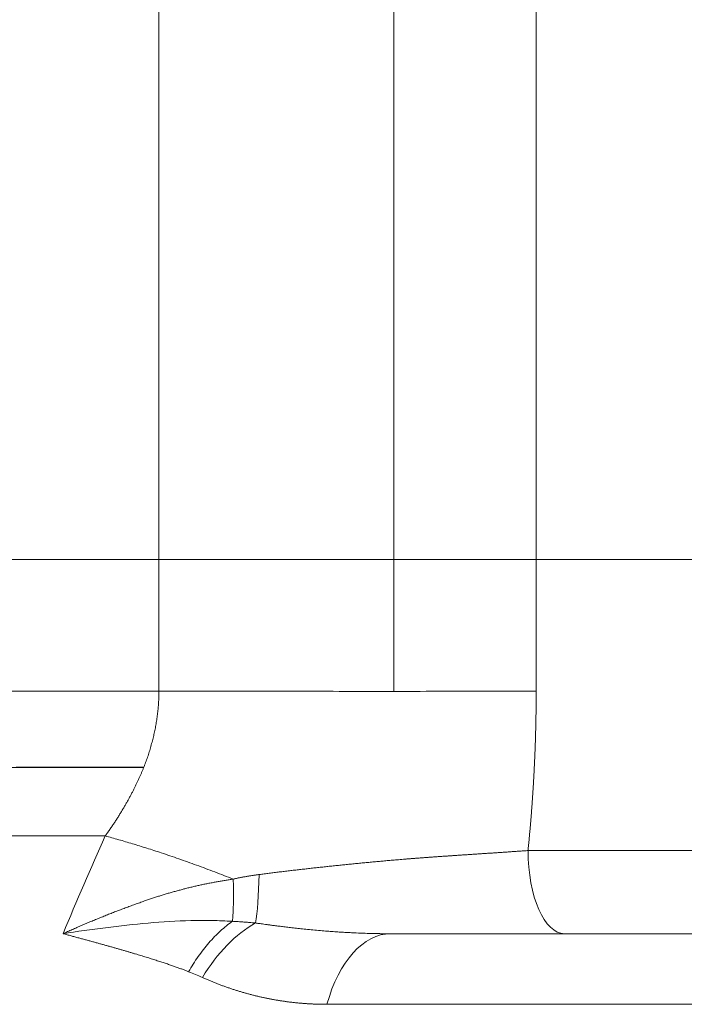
# Model space of a CAD drawing. Header units: millimetres. Extents: x 176 to 9387, y -11044 to -3322.
# Tile 164 of 256: x 8352 to 8368, y -10392 to -10368. Entities that reach past the tile are written whole.
import ezdxf

# ---------------------------------------------------------------- set-up
doc = ezdxf.new("R2010")
doc.units = ezdxf.units.MM
doc.header["$LTSCALE"] = 0.3175
doc.layers.add('1轮廓实线层', color=7, linetype='Continuous', lineweight=18)

msp = doc.modelspace()

# ---------------------------------------------------------------- linework, layer by layer
at = {"layer": '1轮廓实线层'}
for p, q in [((8361.47239, -10354.88942), (8361.47239, -10380.87988)), ((8355.82761, -10380.87988), (8355.82761, -10356.42244)), ((8364.89311, -10359.87988), (8364.89311, -10380.87988)), ((8284.69756, -10380.87988), (8355.82761, -10380.87988)), ((8364.89311, -10380.87988), (8355.82761, -10380.87988)), ((8355.82761, -10384.04819), (8355.82761, -10380.87988)), ((8361.47239, -10380.87988), (8361.47239, -10384.05293)), ((8375.49374, -10380.87988), (8364.89311, -10380.87988)), ((8364.89311, -10380.87988), (8364.89311, -10384.04801)), ((8375.49374, -10387.87988), (8364.69718, -10387.87988)), ((8373.49374, -10389.87988), (8365.57627, -10389.87988))]:
    msp.add_line(p, q, dxfattribs=at)
for centre, major_axis, ratio, start_param, end_param in [((8365.57627, -10387.87988), (0, 2), 0.4395407, 1.57079633, 3.14159265), ((8358.05991, -10387.87988), (0, 2), 0.09232593, 3.65511224, 4.42009761), ((8358.28668, -10392.23498), (-1.18431, -2.75634), 0.6190065, 3.81392442, 4.49773379), ((8361.39597, -10392.87988), (0, -3), 0.56617373, 3.14159265, 4.26297695)]:
    msp.add_ellipse(centre, major_axis=major_axis, ratio=ratio, start_param=start_param, end_param=end_param, dxfattribs=at)
for points, knots in [([(8355.8276, -10384.04838), (8354.4788, -10384.04855), (8353.11174, -10384.0484), (8348.76936, -10384.04843), (8345.73031, -10384.04963), (8341.04884, -10384.05192), (8339.4678, -10384.05252), (8336.26381, -10384.05266), (8334.636, -10384.05247), (8329.7551, -10384.05259), (8326.48804, -10384.05408), (8319.92842, -10384.05669), (8316.63585, -10384.05593), (8312.50386, -10384.05618), (8311.67664, -10384.05629), (8310.02055, -10384.05664), (8309.19047, -10384.05688), (8306.71465, -10384.05774), (8305.07897, -10384.05849), (8300.21551, -10384.05965), (8297.03112, -10384.05811), (8290.7771, -10384.05784), (8287.70741, -10384.05932), (8284.69756, -10384.05933)], [0, 0, 0, 0, 0.06271029, 0.06271029, 0.19660882, 0.19660882, 0.26355809, 0.26355809, 0.33050735, 0.33050735, 0.46440588, 0.46440588, 0.59830441, 0.59830441, 0.63177904, 0.63177904, 0.66525368, 0.66525368, 0.73220294, 0.73220294, 0.86610147, 0.86610147, 1, 1, 1, 1]), ([(8354.53775, -10387.52854), (8354.54693, -10387.51576), (8354.56524, -10387.49028), (8354.5924, -10387.45197), (8354.61922, -10387.41377), (8354.6457, -10387.37565), (8354.67184, -10387.33761), (8354.69763, -10387.29968), (8354.72308, -10387.26184), (8354.74819, -10387.2241), (8354.77296, -10387.18646), (8354.79739, -10387.14893), (8354.82148, -10387.11151), (8354.84524, -10387.0742), (8354.86866, -10387.03701), (8354.89174, -10386.99993), (8354.91449, -10386.96297), (8354.9369, -10386.92614), (8354.95898, -10386.88943), (8354.98073, -10386.85285), (8355.00214, -10386.81641), (8355.02323, -10386.78009), (8355.04398, -10386.74392), (8355.06441, -10386.70788), (8355.08451, -10386.67198), (8355.10428, -10386.63622), (8355.12373, -10386.60062), (8355.14285, -10386.56516), (8355.16165, -10386.52985), (8355.18012, -10386.49469), (8355.19828, -10386.45969), (8355.21611, -10386.42484), (8355.23363, -10386.39016), (8355.25082, -10386.35563), (8355.2677, -10386.32127), (8355.28426, -10386.28708), (8355.30051, -10386.25305), (8355.31644, -10386.21919), (8355.33206, -10386.1855), (8355.34737, -10386.15198), (8355.36237, -10386.11864), (8355.37705, -10386.08547), (8355.39143, -10386.05249), (8355.4055, -10386.01968), (8355.41927, -10385.98705), (8355.43273, -10385.95461), (8355.44588, -10385.92235), (8355.46307, -10385.87946), (8355.48399, -10385.82584), (8355.50826, -10385.76136), (8355.53163, -10385.6969), (8355.55411, -10385.63246), (8355.57569, -10385.56805), (8355.59638, -10385.50367), (8355.61617, -10385.43934), (8355.63507, -10385.37506), (8355.65308, -10385.31084), (8355.6702, -10385.24668), (8355.68642, -10385.18259), (8355.70176, -10385.11858), (8355.71621, -10385.05465), (8355.72977, -10384.99082), (8355.74244, -10384.92708), (8355.75424, -10384.86345), (8355.76514, -10384.79992), (8355.77517, -10384.73652), (8355.78431, -10384.67323), (8355.79258, -10384.61008), (8355.79997, -10384.54706), (8355.80649, -10384.48418), (8355.81213, -10384.42145), (8355.81689, -10384.35887), (8355.82079, -10384.29645), (8355.82383, -10384.23419), (8355.82598, -10384.1721), (8355.82733, -10384.11018), (8355.8275, -10384.06896), (8355.82758, -10384.04838)], [0, 0, 0, 0, 0.01258465, 0.02509468, 0.0375299, 0.04989018, 0.06217534, 0.07438524, 0.08651974, 0.0985787, 0.11056198, 0.12246946, 0.13430103, 0.14605656, 0.15773594, 0.16933909, 0.18086589, 0.19231627, 0.20369013, 0.2149874, 0.22620801, 0.23735189, 0.24841899, 0.25940924, 0.27032262, 0.28115907, 0.29191856, 0.30260107, 0.31320658, 0.32373506, 0.33418653, 0.34456097, 0.35485839, 0.3650788, 0.37522224, 0.38528871, 0.39527826, 0.40519093, 0.41502677, 0.42478583, 0.43446817, 0.44407388, 0.45360301, 0.46305567, 0.47243194, 0.48173192, 0.49095573, 0.50010348, 0.51842771, 0.53666363, 0.55481222, 0.57287451, 0.59085155, 0.60874441, 0.6265542, 0.64428207, 0.66192918, 0.67949674, 0.69698599, 0.71439819, 0.73173464, 0.74899668, 0.76618566, 0.78330298, 0.80035008, 0.8173284, 0.83423944, 0.85108472, 0.8678658, 0.88458426, 0.90124173, 0.91783984, 0.93438029, 0.95086477, 0.96729503, 0.98367284, 1, 1, 1, 1]), ([(8364.89308, -10384.04819), (8364.5488, -10384.04923), (8364.19091, -10384.05009), (8363.45349, -10384.05146), (8363.07398, -10384.05197), (8362.30038, -10384.05269), (8361.90631, -10384.05289), (8361.11168, -10384.05302), (8360.71114, -10384.05296), (8359.9122, -10384.05262), (8359.51381, -10384.05236), (8358.72769, -10384.05169), (8358.33998, -10384.05129), (8357.58304, -10384.05042), (8357.21384, -10384.04996), (8356.50055, -10384.04905), (8356.15648, -10384.0486), (8355.82753, -10384.04819)], [0, 0, 0, 0, 0.125, 0.125, 0.25, 0.25, 0.375, 0.375, 0.5, 0.5, 0.625, 0.625, 0.75, 0.75, 0.875, 0.875, 1, 1, 1, 1]), ([(8364.89311, -10384.04801), (8364.89309, -10384.08002), (8364.89304, -10384.14406), (8364.89266, -10384.2401), (8364.89205, -10384.33614), (8364.89118, -10384.43216), (8364.89007, -10384.52816), (8364.88872, -10384.62415), (8364.88712, -10384.72013), (8364.88527, -10384.8161), (8364.88317, -10384.91205), (8364.88083, -10385.00799), (8364.87825, -10385.10391), (8364.87541, -10385.19982), (8364.87234, -10385.29572), (8364.86901, -10385.3916), (8364.86544, -10385.48747), (8364.86163, -10385.58333), (8364.85757, -10385.67918), (8364.85327, -10385.77501), (8364.84872, -10385.87082), (8364.84392, -10385.96663), (8364.83889, -10386.06242), (8364.83361, -10386.1582), (8364.82808, -10386.25396), (8364.82231, -10386.34971), (8364.8163, -10386.44545), (8364.81005, -10386.54117), (8364.80355, -10386.63688), (8364.79682, -10386.73258), (8364.78984, -10386.82826), (8364.78261, -10386.92393), (8364.77515, -10387.01959), (8364.76745, -10387.11523), (8364.75951, -10387.21086), (8364.75133, -10387.30647), (8364.7429, -10387.40208), (8364.73424, -10387.49767), (8364.72535, -10387.59324), (8364.7162, -10387.6888), (8364.70684, -10387.78436), (8364.7004, -10387.84804), (8364.69718, -10387.87988)], [0, 0, 0, 0, 0.02501503, 0.05002676, 0.0750354, 0.10004114, 0.12504418, 0.15004472, 0.17504297, 0.20003911, 0.22503335, 0.2500259, 0.27501693, 0.30000667, 0.3249953, 0.34998303, 0.37497006, 0.39995658, 0.42494279, 0.4499289, 0.4749151, 0.49990159, 0.52488858, 0.54987626, 0.57486483, 0.59985449, 0.62484544, 0.64983788, 0.67483201, 0.69982803, 0.72482613, 0.74982652, 0.7748294, 0.79983496, 0.82484341, 0.84985494, 0.87486975, 0.89988805, 0.92491002, 0.94993587, 0.9749658, 1, 1, 1, 1]), ([(8284.7883, -10385.88226), (8285.00172, -10385.88039), (8285.2155, -10385.87986), (8287.32408, -10385.87967), (8289.24632, -10385.87901), (8295.09523, -10385.87852), (8299.10355, -10385.88115), (8307.34467, -10385.8803), (8311.49385, -10385.87888), (8319.79499, -10385.88063), (8323.96872, -10385.87977), (8332.2822, -10385.87874), (8336.3398, -10385.88116), (8344.26404, -10385.88012), (8348.13068, -10385.87875), (8353.10768, -10385.88003), (8354.29716, -10385.88016), (8355.46622, -10385.88017)], [0, 0, 0, 0, 0.00961588, 0.00961588, 0.09468332, 0.09468332, 0.2648182, 0.2648182, 0.43495309, 0.43495309, 0.60508797, 0.60508797, 0.77522285, 0.77522285, 0.94535773, 0.94535773, 1, 1, 1, 1]), ([(8355.46438, -10385.87939), (8353.3073, -10385.87947), (8351.09421, -10385.87997), (8345.0225, -10385.88142), (8341.0263, -10385.87891), (8332.96178, -10385.87922), (8328.87885, -10385.88118), (8320.6126, -10385.87917), (8316.39027, -10385.87936), (8308.07507, -10385.88148), (8303.98022, -10385.87915), (8297.9306, -10385.87848), (8295.92958, -10385.87882), (8292.95184, -10385.87951), (8291.96288, -10385.87976), (8289.99448, -10385.87994), (8289.02135, -10385.89005), (8286.97099, -10386.02841), (8285.89566, -10386.15502), (8284.83926, -10386.33019)], [0, 0, 0, 0, 0.10142265, 0.10142265, 0.27140037, 0.27140037, 0.44137809, 0.44137809, 0.61135582, 0.61135582, 0.78133354, 0.78133354, 0.8663224, 0.8663224, 0.90881683, 0.90881683, 0.95131127, 0.95131127, 1, 1, 1, 1]), ([(8354.53777, -10387.52836), (8351.88332, -10387.52806), (8347.77402, -10387.52761), (8343.51863, -10387.52715), (8340.65429, -10387.52685), (8339.2084, -10387.5267), (8334.83722, -10387.52625), (8331.87852, -10387.52595), (8325.91439, -10387.52535), (8322.90896, -10387.52505), (8313.88618, -10387.52415), (8307.86229, -10387.52355), (8296.13328, -10387.52235), (8290.42782, -10387.52175), (8285.03682, -10387.52115)], [0, 0, 0, 0, 0.125, 0.1875, 0.1875, 0.25, 0.25, 0.375, 0.375, 0.5, 0.5, 0.75, 0.75, 1, 1, 1, 1]), ([(8358.23673, -10388.45617), (8358.25672, -10388.45359), (8358.29674, -10388.44842), (8358.35683, -10388.44072), (8358.41701, -10388.43308), (8358.4773, -10388.42548), (8358.53768, -10388.41792), (8358.59816, -10388.41042), (8358.65874, -10388.40296), (8358.71941, -10388.39554), (8358.78018, -10388.38818), (8358.84105, -10388.38085), (8358.90202, -10388.37357), (8358.96308, -10388.36634), (8359.02424, -10388.35914), (8359.0855, -10388.35199), (8359.14685, -10388.34488), (8359.20829, -10388.33781), (8359.26984, -10388.33078), (8359.33147, -10388.32379), (8359.3932, -10388.31683), (8359.45503, -10388.30992), (8359.51694, -10388.30304), (8359.57895, -10388.2962), (8359.64105, -10388.2894), (8359.70324, -10388.28263), (8359.76552, -10388.27591), (8359.82789, -10388.26921), (8359.89034, -10388.26256), (8359.95289, -10388.25594), (8360.01552, -10388.24936), (8360.07823, -10388.24281), (8360.14103, -10388.2363), (8360.20392, -10388.22983), (8360.26688, -10388.22339), (8360.32992, -10388.21699), (8360.39304, -10388.21062), (8360.45624, -10388.2043), (8360.51952, -10388.19801), (8360.58287, -10388.19176), (8360.6463, -10388.18555), (8360.70979, -10388.17938), (8360.77336, -10388.17325), (8360.83699, -10388.16716), (8360.90069, -10388.16112), (8360.96445, -10388.15511), (8361.02828, -10388.14916), (8361.09216, -10388.14324), (8361.15611, -10388.13738), (8361.22011, -10388.13156), (8361.28417, -10388.12579), (8361.34828, -10388.12007), (8361.41243, -10388.11439), (8361.47664, -10388.10877), (8361.54654, -10388.10271), (8361.62234, -10388.09625), (8361.70424, -10388.08943), (8361.78681, -10388.08269), (8361.87006, -10388.07604), (8361.95395, -10388.06948), (8362.03849, -10388.06298), (8362.12365, -10388.05655), (8362.20944, -10388.05018), (8362.29582, -10388.04387), (8362.38279, -10388.03761), (8362.47034, -10388.03138), (8362.55845, -10388.0252), (8362.64709, -10388.01905), (8362.73627, -10388.01292), (8362.82596, -10388.00682), (8362.91614, -10388.00072), (8363.00679, -10387.99464), (8363.09791, -10387.98856), (8363.18947, -10387.98247), (8363.28145, -10387.97637), (8363.37383, -10387.97026), (8363.46659, -10387.96412), (8363.55971, -10387.95796), (8363.65318, -10387.95177), (8363.74696, -10387.94554), (8363.84105, -10387.93926), (8363.93541, -10387.93293), (8364.03002, -10387.92655), (8364.12487, -10387.92011), (8364.21992, -10387.91361), (8364.31515, -10387.90703), (8364.41054, -10387.90037), (8364.50605, -10387.89362), (8364.60171, -10387.8868), (8364.66528, -10387.88218), (8364.69715, -10387.87987)], [0, 0, 0, 0, 0.00908266, 0.01817771, 0.0272852, 0.03640516, 0.04553763, 0.05468267, 0.06384031, 0.07301063, 0.08219376, 0.09138983, 0.10059895, 0.10982121, 0.11905672, 0.12830558, 0.13756789, 0.14684375, 0.15613324, 0.16543645, 0.17475348, 0.18408439, 0.19342928, 0.20278822, 0.21216129, 0.22154854, 0.23095006, 0.2403659, 0.24979612, 0.25924079, 0.26869995, 0.27817365, 0.28766195, 0.29716489, 0.30668248, 0.31621476, 0.32576175, 0.33532347, 0.34489993, 0.35449114, 0.36409712, 0.37371786, 0.38335338, 0.39300365, 0.40266869, 0.41234848, 0.42204301, 0.43175226, 0.44147621, 0.45121483, 0.4609681, 0.47073599, 0.48051846, 0.49031547, 0.50012697, 0.51253928, 0.52506916, 0.53771613, 0.55047972, 0.56335942, 0.57635469, 0.58946495, 0.60268962, 0.61602806, 0.62947963, 0.64304364, 0.65671938, 0.67050611, 0.68440306, 0.69840942, 0.71252437, 0.72674703, 0.74107653, 0.75551192, 0.77005225, 0.78469655, 0.79944377, 0.81429289, 0.8292428, 0.8442924, 0.85944053, 0.87468602, 0.89002766, 0.90546418, 0.9209942, 0.93661637, 0.9523294, 0.96813193, 0.9840226, 1, 1, 1, 1]), ([(8357.61352, -10388.56651), (8357.61973, -10388.5651), (8357.63307, -10388.56206), (8357.65446, -10388.55709), (8357.67864, -10388.55156), (8357.70561, -10388.54558), (8357.73533, -10388.53926), (8357.7678, -10388.5327), (8357.803, -10388.52593), (8357.84091, -10388.51897), (8357.88151, -10388.51178), (8357.92023, -10388.50491), (8357.95639, -10388.49865), (8357.98933, -10388.49326), (8358.02286, -10388.4879), (8358.057, -10388.4825), (8358.09172, -10388.47689), (8358.12708, -10388.47144), (8358.16307, -10388.46617), (8358.19968, -10388.46104), (8358.22431, -10388.45781), (8358.23673, -10388.45617)], [0, 0, 0, 0, 0.03014421, 0.06484718, 0.10404731, 0.14768235, 0.19569427, 0.24803283, 0.30465807, 0.36554216, 0.43067139, 0.5000496, 0.5518592, 0.60456414, 0.65819394, 0.71277636, 0.76833403, 0.82483927, 0.88228413, 0.94067048, 1, 1, 1, 1]), ([(8353.52297, -10389.87988), (8353.54142, -10389.87141), (8353.57831, -10389.85449), (8353.63379, -10389.82929), (8353.68937, -10389.80424), (8353.74504, -10389.77934), (8353.80081, -10389.75461), (8353.85667, -10389.73002), (8353.91263, -10389.70559), (8353.96868, -10389.68132), (8354.02481, -10389.6572), (8354.08104, -10389.63323), (8354.13735, -10389.60941), (8354.19374, -10389.58575), (8354.25022, -10389.56224), (8354.30677, -10389.53888), (8354.3634, -10389.51567), (8354.42011, -10389.49261), (8354.47689, -10389.4697), (8354.53375, -10389.44695), (8354.59067, -10389.42434), (8354.64767, -10389.40187), (8354.70472, -10389.37956), (8354.76185, -10389.35739), (8354.81903, -10389.33537), (8354.87628, -10389.3135), (8354.93358, -10389.29177), (8354.99094, -10389.27018), (8355.04836, -10389.24874), (8355.10583, -10389.22745), (8355.16335, -10389.20629), (8355.22091, -10389.18528), (8355.27853, -10389.16441), (8355.33618, -10389.14367), (8355.39389, -10389.12308), (8355.45163, -10389.10263), (8355.5212, -10389.07814), (8355.60273, -10389.04995), (8355.69635, -10389.01856), (8355.79022, -10388.98799), (8355.88433, -10388.95827), (8355.97868, -10388.9294), (8356.07325, -10388.90136), (8356.16805, -10388.87416), (8356.26307, -10388.84781), (8356.35831, -10388.82229), (8356.45376, -10388.79762), (8356.54941, -10388.77378), (8356.64527, -10388.75077), (8356.74131, -10388.72861), (8356.83755, -10388.70728), (8356.93397, -10388.68678), (8357.03057, -10388.66712), (8357.12734, -10388.64829), (8357.22428, -10388.63028), (8357.32137, -10388.6131), (8357.41862, -10388.59677), (8357.516, -10388.58119), (8357.58105, -10388.57151), (8357.61357, -10388.56666)], [0, 0, 0, 0, 0.01438139, 0.0287596, 0.04313444, 0.05750573, 0.07187329, 0.08623695, 0.10059652, 0.11495182, 0.12930268, 0.14364891, 0.15799033, 0.17232676, 0.18665803, 0.20098394, 0.21530433, 0.22961901, 0.24392779, 0.25823051, 0.27252698, 0.28681702, 0.30110044, 0.31537708, 0.32964675, 0.34390927, 0.35816446, 0.37241215, 0.38665215, 0.40088428, 0.41510838, 0.42932426, 0.44353174, 0.45773065, 0.47192081, 0.48610205, 0.50027418, 0.52312219, 0.54595364, 0.56876915, 0.59156934, 0.61435482, 0.63712617, 0.659884, 0.68262888, 0.70536138, 0.72808207, 0.75079149, 0.77349019, 0.79617871, 0.81885756, 0.84152727, 0.86418833, 0.88684123, 0.90948647, 0.93212451, 0.95475581, 0.97738083, 1, 1, 1, 1]), ([(8353.52297, -10389.87988), (8353.85822, -10389.82731), (8354.19843, -10389.77807), (8354.88275, -10389.69099), (8355.22687, -10389.65312), (8355.91327, -10389.59447), (8356.25557, -10389.57366), (8356.76317, -10389.56078), (8356.9314, -10389.55956), (8357.2651, -10389.56444), (8357.43057, -10389.57054), (8357.59422, -10389.58099)], [0, 0, 0, 0, 0.25, 0.25, 0.5, 0.5, 0.75, 0.75, 0.875, 0.875, 1, 1, 1, 1]), ([(8357.5942, -10389.581), (8357.49724, -10389.64904), (8357.40045, -10389.72686), (8357.21053, -10389.90043), (8357.1174, -10389.99616), (8356.938, -10390.20264), (8356.85175, -10390.31336), (8356.68884, -10390.54587), (8356.61221, -10390.66764), (8356.54138, -10390.7927)], [0, 0, 0, 0, 0.25, 0.25, 0.5, 0.5, 0.75, 0.75, 1, 1, 1, 1]), ([(8357.59422, -10389.581), (8357.61261, -10389.58197), (8357.64941, -10389.5839), (8357.7047, -10389.5871), (8357.76012, -10389.59053), (8357.81564, -10389.5942), (8357.87128, -10389.59814), (8357.927, -10389.60233), (8357.98281, -10389.60679), (8358.03869, -10389.61153), (8358.09463, -10389.61654), (8358.13195, -10389.62013), (8358.15062, -10389.62192)], [0, 0, 0, 0, 0.09937174, 0.19893493, 0.29867117, 0.39856146, 0.4985862, 0.5987252, 0.6989577, 0.79926236, 0.89961727, 1, 1, 1, 1]), ([(8358.15062, -10389.62192), (8358.16228, -10389.62364), (8358.1889, -10389.62756), (8358.23385, -10389.63402), (8358.28875, -10389.64181), (8358.35368, -10389.65088), (8358.4287, -10389.66118), (8358.51388, -10389.67266), (8358.60931, -10389.68523), (8358.71511, -10389.69881), (8358.83139, -10389.71328), (8358.95828, -10389.7285), (8359.09594, -10389.74432), (8359.24453, -10389.76053), (8359.40423, -10389.77691), (8359.57525, -10389.79321), (8359.74441, -10389.80797), (8359.90556, -10389.8208), (8360.0524, -10389.83151), (8360.19214, -10389.84077), (8360.32467, -10389.84871), (8360.44988, -10389.85543), (8360.60103, -10389.86264), (8360.77744, -10389.86962), (8360.94953, -10389.87456), (8361.08552, -10389.87733), (8361.16127, -10389.87843), (8361.20871, -10389.87895), (8361.2281, -10389.87914), (8361.24644, -10389.8793), (8361.26373, -10389.87943), (8361.27995, -10389.87954), (8361.29511, -10389.87963), (8361.30922, -10389.8797), (8361.32226, -10389.87975), (8361.33423, -10389.87979), (8361.34514, -10389.87982), (8361.35498, -10389.87984), (8361.36375, -10389.87986), (8361.37145, -10389.87987), (8361.37808, -10389.87987), (8361.38364, -10389.87988), (8361.38813, -10389.87988), (8361.39155, -10389.87988), (8361.39389, -10389.87988), (8361.3951, -10389.87988), (8361.39553, -10389.87988)], [0, 0, 0, 0, 0.01106679, 0.02524815, 0.04255365, 0.06299491, 0.08658556, 0.11334126, 0.14327971, 0.17642062, 0.21278565, 0.25239838, 0.29528424, 0.34147041, 0.39098575, 0.44386067, 0.50012703, 0.54743211, 0.59249454, 0.63529372, 0.6758102, 0.71402568, 0.74992303, 0.81398777, 0.87500339, 0.90661771, 0.93762717, 0.94381295, 0.94967756, 0.95522065, 0.96044192, 0.96534107, 0.96991783, 0.97417195, 0.97810319, 0.98171134, 0.98499621, 0.98795764, 0.99059548, 0.99290962, 0.99489998, 0.99656654, 0.99790932, 0.99892852, 0.99962469, 1, 1, 1, 1]), ([(8356.54138, -10390.79269), (8356.52959, -10390.788), (8356.50563, -10390.77847), (8356.46893, -10390.7642), (8356.43094, -10390.74966), (8356.39163, -10390.73486), (8356.35101, -10390.7198), (8356.30907, -10390.70449), (8356.26582, -10390.68891), (8356.22125, -10390.67308), (8356.17536, -10390.65698), (8356.12814, -10390.64063), (8356.0796, -10390.62402), (8356.02973, -10390.60716), (8355.97853, -10390.59003), (8355.92599, -10390.57264), (8355.87212, -10390.555), (8355.81691, -10390.5371), (8355.76036, -10390.51894), (8355.70247, -10390.50052), (8355.64322, -10390.48184), (8355.58263, -10390.4629), (8355.52068, -10390.4437), (8355.45738, -10390.42425), (8355.39272, -10390.40453), (8355.32669, -10390.38456), (8355.2593, -10390.36433), (8355.19055, -10390.34384), (8355.12042, -10390.3231), (8355.04891, -10390.30209), (8354.97602, -10390.28082), (8354.90176, -10390.2593), (8354.8261, -10390.23752), (8354.74906, -10390.21548), (8354.67063, -10390.19318), (8354.5908, -10390.17062), (8354.50957, -10390.1478), (8354.42693, -10390.12473), (8354.34289, -10390.10139), (8354.25744, -10390.0778), (8354.17057, -10390.05395), (8354.08229, -10390.02984), (8353.99258, -10390.00547), (8353.90144, -10389.98084), (8353.80888, -10389.95596), (8353.71488, -10389.93082), (8353.61945, -10389.90541), (8353.55527, -10389.88843), (8353.52297, -10389.87988)], [0, 0, 0, 0, 0.01242747, 0.02526589, 0.03851558, 0.05217683, 0.06624994, 0.08073517, 0.09563276, 0.11094294, 0.12666593, 0.14280193, 0.15935114, 0.17631374, 0.19368991, 0.21147982, 0.22968363, 0.24830149, 0.26733356, 0.28677997, 0.30664088, 0.32691641, 0.3476067, 0.36871188, 0.39023207, 0.4121674, 0.43451798, 0.45728394, 0.48046538, 0.50406244, 0.52807521, 0.5525038, 0.57734834, 0.60260891, 0.62828564, 0.65437863, 0.68088798, 0.7078138, 0.73515618, 0.76291524, 0.79109107, 0.81968377, 0.84869346, 0.87812021, 0.90796415, 0.93822536, 0.96890394, 1, 1, 1, 1]), ([(8359.8661, -10391.57657), (8359.85228, -10391.57655), (8359.82462, -10391.57651), (8359.7832, -10391.57616), (8359.74182, -10391.57559), (8359.70048, -10391.57479), (8359.65919, -10391.57376), (8359.61794, -10391.57251), (8359.57674, -10391.57102), (8359.53558, -10391.5693), (8359.49446, -10391.56736), (8359.45339, -10391.56518), (8359.41236, -10391.56278), (8359.37137, -10391.56015), (8359.33043, -10391.55728), (8359.28954, -10391.55419), (8359.24868, -10391.55087), (8359.20787, -10391.54731), (8359.1671, -10391.54353), (8359.12637, -10391.53952), (8359.08569, -10391.53528), (8359.04505, -10391.53081), (8359.00445, -10391.52611), (8358.9639, -10391.52118), (8358.92339, -10391.51603), (8358.88291, -10391.51064), (8358.84249, -10391.50502), (8358.8021, -10391.49917), (8358.76175, -10391.4931), (8358.72145, -10391.48679), (8358.68119, -10391.48026), (8358.64097, -10391.47349), (8358.60079, -10391.4665), (8358.56065, -10391.45928), (8358.52055, -10391.45182), (8358.48049, -10391.44414), (8358.44048, -10391.43623), (8358.4005, -10391.42809), (8358.36057, -10391.41972), (8358.32067, -10391.41112), (8358.28082, -10391.40229), (8358.241, -10391.39323), (8358.20123, -10391.38394), (8358.1615, -10391.37442), (8358.1218, -10391.36468), (8358.08215, -10391.3547), (8358.04253, -10391.34449), (8358.00296, -10391.33406), (8357.96342, -10391.32339), (8357.92392, -10391.3125), (8357.88446, -10391.30137), (8357.84505, -10391.29002), (8357.80567, -10391.27844), (8357.76632, -10391.26662), (8357.72702, -10391.25458), (8357.68776, -10391.24231), (8357.64853, -10391.22981), (8357.60934, -10391.21708), (8357.57019, -10391.20412), (8357.53108, -10391.19093), (8357.49201, -10391.17751), (8357.45297, -10391.16386), (8357.41397, -10391.14999), (8357.37501, -10391.13588), (8357.33609, -10391.12154), (8357.2972, -10391.10698), (8357.25835, -10391.09218), (8357.21954, -10391.07716), (8357.18077, -10391.0619), (8357.14203, -10391.04642), (8357.10333, -10391.0307), (8357.06466, -10391.01476), (8357.02603, -10390.99859), (8356.98744, -10390.98219), (8356.94889, -10390.96555), (8356.91036, -10390.9487), (8356.88474, -10390.93729), (8356.87192, -10390.93158)], [0, 0, 0, 0, 0.01303999, 0.02607979, 0.03911974, 0.05216019, 0.06520147, 0.07824393, 0.09128791, 0.10433375, 0.11738179, 0.13043237, 0.14348583, 0.15654251, 0.16960275, 0.18266689, 0.19573527, 0.20880823, 0.2218861, 0.23496922, 0.24805794, 0.26115258, 0.27425348, 0.28736097, 0.3004754, 0.3135971, 0.3267264, 0.33986362, 0.35300912, 0.36616321, 0.37932622, 0.3924985, 0.40568036, 0.41887213, 0.43207415, 0.44528674, 0.45851023, 0.47174493, 0.48499118, 0.4982493, 0.51151961, 0.52480243, 0.53809809, 0.55140689, 0.56472917, 0.57806523, 0.5914154, 0.60477999, 0.61815931, 0.63155368, 0.6449634, 0.6583888, 0.67183017, 0.68528783, 0.69876209, 0.71225324, 0.7257616, 0.73928747, 0.75283115, 0.76639294, 0.77997315, 0.79357206, 0.80718999, 0.82082721, 0.83448404, 0.84816075, 0.86185765, 0.87557503, 0.88931317, 0.90307236, 0.91685288, 0.93065503, 0.94447909, 0.95832533, 0.97219405, 0.98608551, 1, 1, 1, 1]), ([(8370.84887, -10391.57526), (8369.17164, -10391.57548), (8367.4118, -10391.5757), (8363.74485, -10391.57613), (8361.83777, -10391.57635), (8359.8661, -10391.57657)], [0, 0, 0, 0, 0.5, 0.5, 1, 1, 1, 1])]:
    msp.add_open_spline(points, degree=3, knots=knots, dxfattribs=at)
for points in [[(8353.52297, -10389.87988), (8353.84868, -10389.09354), (8354.18673, -10388.30948), (8354.53776, -10387.52854)], [(8365.57627, -10389.87988), (8364.2504, -10389.87988), (8362.8546, -10389.87988), (8361.39597, -10389.87988)], [(8356.87192, -10390.93158), (8356.76337, -10390.88303), (8356.65282, -10390.83729), (8356.54137, -10390.7927)]]:
    msp.add_open_spline(points, degree=3, dxfattribs=at)
for points, weights in [([(8357.61357, -10388.56665), (8355.98422, -10387.92227), (8354.53779, -10387.52847)], [0.934286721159, 0.951157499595, 1]), ([(8357.61355, -10388.56664), (8357.63224, -10389.21082), (8357.59422, -10389.581)], [0.999996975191, 0.91257899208, 0.930348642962])]:
    msp.add_rational_spline(points, weights, degree=2, dxfattribs=at)

doc.saveas('drawing.dxf')
